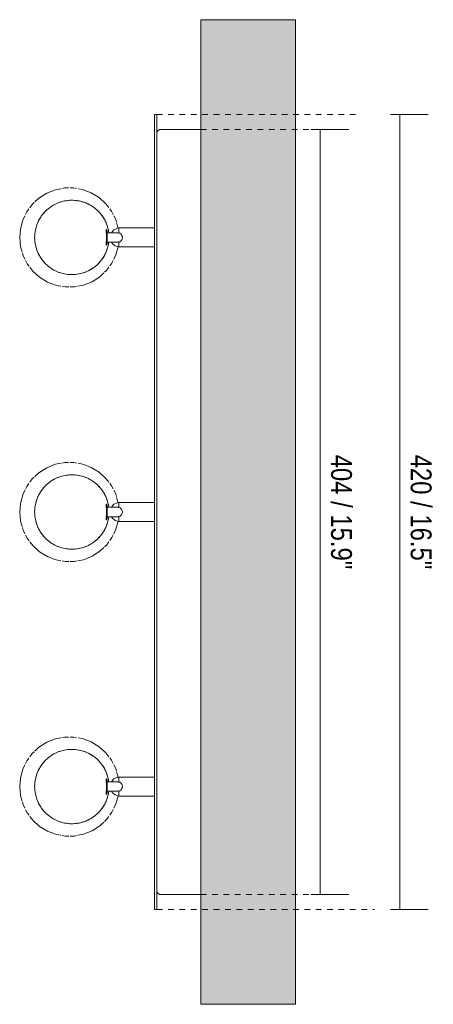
# Model space of a CAD drawing. Header units: millimetres. Extents: x -6836 to -4305, y -1213 to 6836.
# Tile 4 of 4: x -6165 to -5947, y 6316 to 6836. Entities that reach past the tile are written whole.
import ezdxf

# ---------------------------------------------------------------- set-up
doc = ezdxf.new("R2010")
doc.units = ezdxf.units.MM
doc.linetypes.add('Dash', pattern=[6, 3, -3])
doc.layers.add('A-ANNO-DIMS', color=7, linetype='Dash', lineweight=9, true_color=0xd2d2d2)
for name, color, linetype, lineweight in [('A-ANNO-DIMS-5', 7, 'Continuous', 9), ('A-WALL', 7, 'Continuous', 9), ('E-LITE-EQPM', 7, 'Continuous', 20)]:
    doc.layers.add(name, color=color, linetype=linetype, lineweight=lineweight)
doc.styles.add('Arial Narrow', font='ARIALN.TTF', dxfattribs={"height": 11})
doc.dimstyles.new('FARO_-_2_2mm_Arial_Narrow_mm_Inch_Right', dxfattribs={"dimscale": 304.8, "dimtxt": 11.257741, "dimasz": 0, "dimexe": 0.049213, "dimexo": 0.0625, "dimgap": 0.008202, "dimtad": 1, "dimdec": 0, "dimzin": 0, "dimdsep": 46, "dimtxsty": 'Arial Narrow', "dimblk1": 'NONE', "dimblk2": 'NONE', "dimsah": 1, "dimcen": 0.09, "dimadec": 0, "dimazin": 0, "dimtfac": 1, "dimtdec": 4, "dimtix": 1, "dimtmove": 0, "dimatfit": 3, "dimfxl": 0.016404, "dimfxlon": 1, "dimtvp": 1, "dimtolj": 1, "dimtzin": 0, "dimarcsym": 2})

# ---------------------------------------------------------------- blocks, each defined once
blk = doc.blocks.new('29043 - 29043 LAO LED Black wall lamp 3L-583270-Planta_PDF')
at = {"layer": 'E-LITE-EQPM'}
for p, q in [((-3292.16, 6786.5), (-3293.36, 6786.5)), ((-3293.36, 6783.5), (-3293.36, 6786.5)), ((-3292.16, 6783.5), (-3292.16, 6786.5)), ((-3293.36, 6369.5), (-3293.36, 6783.5)), ((-3292.16, 6369.5), (-3292.16, 6783.5)), ((-3290.15, 6778.5), (-3268.96, 6778.5)), ((-3312.6, 6726.47), (-3313.39, 6729.21)), ((-3318.36, 6724), (-3318.84, 6724)), ((-3315.86, 6724), (-3318.36, 6724)), ((-3318.36, 6721.5), (-3318.36, 6724)), ((-3293.36, 6726.5), (-3312.3, 6726.5)), ((-3312.3, 6726.5), (-3312.3, 6723.93)), ((-3318.84, 6719), (-3318.36, 6719)), ((-3318.36, 6719), (-3318.36, 6721.5)), ((-3318.36, 6719), (-3315.86, 6719)), ((-3312.3, 6719.06), (-3312.3, 6716.5)), ((-3312.3, 6716.5), (-3293.36, 6716.5)), ((-3312.59, 6581.42), (-3313.39, 6584.21)), ((-3318.36, 6579), (-3318.84, 6579)), ((-3315.86, 6579), (-3318.36, 6579)), ((-3318.36, 6576.5), (-3318.36, 6579)), ((-3293.36, 6581.5), (-3312.3, 6581.5)), ((-3312.3, 6581.5), (-3312.3, 6578.93)), ((-3318.84, 6574), (-3318.36, 6574)), ((-3318.36, 6574), (-3318.36, 6576.5)), ((-3318.36, 6574), (-3315.86, 6574)), ((-3312.3, 6574.06), (-3312.3, 6571.5)), ((-3312.3, 6571.5), (-3293.36, 6571.5)), ((-3312.59, 6436.42), (-3313.39, 6439.21)), ((-3318.36, 6434), (-3318.84, 6434)), ((-3315.86, 6434), (-3318.36, 6434)), ((-3318.36, 6431.5), (-3318.36, 6434)), ((-3293.36, 6436.5), (-3312.3, 6436.5)), ((-3312.3, 6436.5), (-3312.3, 6433.93)), ((-3318.84, 6429), (-3318.36, 6429)), ((-3318.36, 6429), (-3318.36, 6431.5)), ((-3318.36, 6429), (-3315.86, 6429)), ((-3312.3, 6429.06), (-3312.3, 6426.5)), ((-3312.3, 6426.5), (-3293.36, 6426.5)), ((-3268.96, 6374.5), (-3290.15, 6374.5)), ((-3293.36, 6366.5), (-3293.36, 6369.5)), ((-3293.36, 6366.5), (-3292.16, 6366.5)), ((-3292.16, 6366.5), (-3292.16, 6369.5))]:
    blk.add_line(p, q, dxfattribs=at)
at = {"layer": 'E-LITE-EQPM', "flags": 128}
for points in [[(-3342.84, 6747.25), (-3345.78, 6746.67), (-3350.31, 6744.86), (-3354.42, 6742.26), (-3356.56, 6740.25)], [(-3338.82, 6747.63), (-3341.01, 6747.61), (-3342.32, 6747.35)], [(-3334.53, 6747.36), (-3336.14, 6747.65), (-3338, 6747.63)], [(-3330.25, 6746.37), (-3331.35, 6746.79), (-3333.8, 6747.23)], [(-3317.5, 6737.24), (-3319.03, 6739.25), (-3322.64, 6742.52), (-3326.8, 6745.06), (-3330.23, 6746.36)], [(-3356.96, 6739.88), (-3357.97, 6738.93), (-3359.24, 6737.21)], [(-3359.74, 6736.54), (-3360.86, 6735.01), (-3361.54, 6733.6)], [(-3315.24, 6733.69), (-3316.09, 6735.38), (-3317.05, 6736.65)], [(-3361.85, 6732.95), (-3362.97, 6730.62), (-3364.23, 6725.92), (-3364.61, 6721.5)], [(-3313.53, 6729.72), (-3313.9, 6731.02), (-3314.87, 6732.95)], [(-3316.15, 6724.01), (-3314.85, 6725.56), (-3313.01, 6726.4), (-3312.3, 6726.5)], [(-3312.86, 6724), (-3314.08, 6724), (-3315.09, 6724), (-3315.78, 6724)], [(-3364.61, 6721.5), (-3364.15, 6716.65), (-3363.33, 6713.77)], [(-3312.3, 6716.5), (-3314.25, 6717.05), (-3315.78, 6718.38), (-3316.15, 6718.99)], [(-3315.78, 6719), (-3315.09, 6719), (-3314.08, 6719), (-3312.86, 6719)], [(-3363.19, 6713.28), (-3362.81, 6711.97), (-3361.84, 6710.03)], [(-3314.87, 6710.04), (-3313.75, 6712.37), (-3312.62, 6716.58)], [(-3361.47, 6709.29), (-3360.63, 6707.62), (-3359.67, 6706.35)], [(-3316.99, 6706.44), (-3315.86, 6707.98), (-3315.18, 6709.39)], [(-3359.22, 6705.76), (-3357.69, 6703.74), (-3354.08, 6700.48), (-3349.92, 6697.93), (-3346.5, 6696.63)], [(-3319.8, 6703.07), (-3318.75, 6704.06), (-3317.49, 6705.76)], [(-3333.91, 6695.74), (-3330.94, 6696.32), (-3326.41, 6698.13), (-3322.3, 6700.73), (-3320.15, 6702.74)], [(-3346.49, 6696.63), (-3345.37, 6696.2), (-3342.93, 6695.77)], [(-3342.17, 6695.63), (-3340.58, 6695.34), (-3338.73, 6695.36)], [(-3337.92, 6695.37), (-3335.71, 6695.38), (-3334.39, 6695.64)], [(-3342.84, 6602.25), (-3345.78, 6601.67), (-3350.31, 6599.86), (-3354.42, 6597.26), (-3356.56, 6595.25)], [(-3338.82, 6602.63), (-3341.01, 6602.61), (-3342.32, 6602.35)], [(-3334.53, 6602.36), (-3336.14, 6602.65), (-3338, 6602.63)], [(-3330.25, 6601.37), (-3331.35, 6601.79), (-3333.8, 6602.23)], [(-3317.5, 6592.24), (-3319.03, 6594.25), (-3322.64, 6597.52), (-3326.8, 6600.06), (-3330.23, 6601.36)], [(-3356.96, 6594.88), (-3357.97, 6593.93), (-3359.24, 6592.21)], [(-3359.74, 6591.54), (-3360.86, 6590.01), (-3361.54, 6588.6)], [(-3315.24, 6588.69), (-3316.09, 6590.38), (-3317.05, 6591.65)], [(-3361.85, 6587.95), (-3362.97, 6585.62), (-3364.23, 6580.92), (-3364.61, 6576.5)], [(-3313.53, 6584.72), (-3313.9, 6586.02), (-3314.87, 6587.95)], [(-3316.15, 6579.01), (-3314.85, 6580.56), (-3313.01, 6581.4), (-3312.3, 6581.5)], [(-3312.86, 6579), (-3314.08, 6579), (-3315.09, 6579), (-3315.78, 6579)], [(-3364.61, 6576.5), (-3364.15, 6571.65), (-3363.33, 6568.77)], [(-3312.3, 6571.5), (-3314.25, 6572.05), (-3315.78, 6573.38), (-3316.15, 6573.99)], [(-3315.78, 6574), (-3315.09, 6574), (-3314.08, 6574), (-3312.86, 6574)], [(-3363.19, 6568.28), (-3362.81, 6566.97), (-3361.84, 6565.03)], [(-3314.87, 6565.04), (-3313.75, 6567.37), (-3312.62, 6571.58)], [(-3361.47, 6564.29), (-3360.63, 6562.62), (-3359.67, 6561.35)], [(-3316.99, 6561.44), (-3315.86, 6562.98), (-3315.18, 6564.4)], [(-3359.22, 6560.76), (-3357.69, 6558.74), (-3354.08, 6555.48), (-3349.92, 6552.93), (-3346.5, 6551.63)], [(-3333.91, 6550.74), (-3330.94, 6551.32), (-3326.41, 6553.13), (-3322.3, 6555.73), (-3320.15, 6557.74)], [(-3319.8, 6558.07), (-3318.75, 6559.06), (-3317.49, 6560.76)], [(-3346.49, 6551.63), (-3345.37, 6551.2), (-3342.93, 6550.77)], [(-3342.17, 6550.63), (-3340.58, 6550.34), (-3338.73, 6550.36)], [(-3337.92, 6550.37), (-3335.71, 6550.38), (-3334.39, 6550.64)], [(-3342.84, 6457.25), (-3345.78, 6456.67), (-3350.31, 6454.86), (-3354.42, 6452.26), (-3356.56, 6450.25)], [(-3338.82, 6457.63), (-3341.01, 6457.61), (-3342.32, 6457.35)], [(-3334.53, 6457.36), (-3336.14, 6457.65), (-3338, 6457.63)], [(-3330.25, 6456.37), (-3331.35, 6456.79), (-3333.8, 6457.23)], [(-3317.5, 6447.24), (-3319.03, 6449.25), (-3322.64, 6452.52), (-3326.8, 6455.06), (-3330.23, 6456.36)], [(-3356.96, 6449.88), (-3357.97, 6448.93), (-3359.24, 6447.21)], [(-3361.85, 6442.95), (-3362.97, 6440.62), (-3364.23, 6435.92), (-3364.61, 6431.5)], [(-3359.74, 6446.54), (-3360.86, 6445.01), (-3361.54, 6443.6)], [(-3315.24, 6443.69), (-3316.09, 6445.38), (-3317.05, 6446.65)], [(-3313.53, 6439.72), (-3313.9, 6441.02), (-3314.87, 6442.95)], [(-3316.15, 6434.01), (-3314.85, 6435.56), (-3313.01, 6436.4), (-3312.3, 6436.5)], [(-3312.86, 6434), (-3314.08, 6434), (-3315.09, 6434), (-3315.78, 6434)], [(-3364.61, 6431.5), (-3364.15, 6426.65), (-3363.33, 6423.77)], [(-3312.3, 6426.5), (-3314.25, 6427.05), (-3315.78, 6428.38), (-3316.15, 6428.99)], [(-3315.78, 6429), (-3315.09, 6429), (-3314.08, 6429), (-3312.86, 6429)], [(-3363.19, 6423.28), (-3362.81, 6421.97), (-3361.84, 6420.03)], [(-3314.87, 6420.04), (-3313.75, 6422.37), (-3312.62, 6426.58)], [(-3361.47, 6419.29), (-3360.63, 6417.62), (-3359.67, 6416.35)], [(-3316.99, 6416.44), (-3315.86, 6417.98), (-3315.18, 6419.4)], [(-3359.22, 6415.76), (-3357.69, 6413.74), (-3354.08, 6410.48), (-3349.92, 6407.93), (-3346.5, 6406.63)], [(-3333.91, 6405.74), (-3330.94, 6406.32), (-3326.41, 6408.13), (-3322.3, 6410.73), (-3320.15, 6412.74)], [(-3319.8, 6413.07), (-3318.75, 6414.06), (-3317.49, 6415.76)], [(-3346.49, 6406.63), (-3345.37, 6406.2), (-3342.93, 6405.77)], [(-3342.17, 6405.63), (-3340.58, 6405.34), (-3338.73, 6405.36)], [(-3337.92, 6405.37), (-3335.71, 6405.38), (-3334.39, 6405.64)]]:
    blk.add_lwpolyline(points, dxfattribs=at)
at = {"layer": 'E-LITE-EQPM'}
for points, knots in [([(-3292.16, 6776.49), (-3292.16, 6776.67), (-3292.13, 6776.93), (-3292.01, 6777.26), (-3291.92, 6777.46), (-3291.82, 6777.61), (-3291.72, 6777.75), (-3291.58, 6777.91), (-3291.38, 6778.09), (-3291.16, 6778.23), (-3290.92, 6778.35), (-3290.59, 6778.46), (-3290.33, 6778.5), (-3290.15, 6778.5)], [0, 0, 0, 0, 0.166667, 0.25, 0.333333, 0.375, 0.416667, 0.5, 0.583333, 0.666667, 0.75, 0.833333, 1, 1, 1, 1]), ([(-3356.73, 6721.5), (-3356.69, 6722.54), (-3356.49, 6724.56), (-3355.97, 6726.89), (-3355.46, 6728.42), (-3355.13, 6729.27), (-3354.57, 6730.53), (-3353.53, 6732.32), (-3352.29, 6733.93), (-3351.43, 6734.89), (-3350.86, 6735.51), (-3349.78, 6736.52), (-3348.11, 6737.79), (-3346.25, 6738.89), (-3344.59, 6739.66), (-3342.62, 6740.38), (-3339.11, 6741.21), (-3335, 6741.21), (-3331.49, 6740.38), (-3329.51, 6739.67), (-3328.08, 6739), (-3326.69, 6738.21), (-3325.31, 6737.29), (-3324, 6736.25), (-3322.99, 6735.27), (-3322.23, 6734.42), (-3321.48, 6733.52), (-3320.59, 6732.31), (-3319.64, 6730.74), (-3318.85, 6729.08), (-3318.26, 6727.34), (-3317.84, 6725.66), (-3317.65, 6724.55), (-3317.59, 6724.07)], [-1, -1, -1, -1, -0.9583333, -0.9166667, -0.8958333, -0.8854167, -0.875, -0.8333333, -0.7916667, -0.78125, -0.7708333, -0.75, -0.7083333, -0.6666667, -0.6388889, -0.6111111, -0.5555556, -0.4444444, -0.3888889, -0.3611111, -0.3333333, -0.3055556, -0.2777778, -0.25, -0.2222222, -0.2083333, -0.1944444, -0.1666667, -0.1388889, -0.1111111, -0.0833333, -0.0555556, -0.0352824, -0.0352824, -0.0352824, -0.0352824]), ([(-3317.59, 6724.07), (-3317.7, 6724.88), (-3318, 6726.45), (-3318.57, 6728.29), (-3319.14, 6729.7), (-3319.83, 6731.07), (-3320.84, 6732.69), (-3322, 6734.16), (-3322.95, 6735.22), (-3323.95, 6736.2), (-3325.31, 6737.31), (-3327.04, 6738.43), (-3329.36, 6739.68), (-3332.49, 6740.72), (-3336.28, 6741.25), (-3339.86, 6741.03), (-3342.62, 6740.38), (-3344.59, 6739.66), (-3346.02, 6739), (-3347.41, 6738.2), (-3348.79, 6737.29), (-3350.1, 6736.24), (-3351.11, 6735.26), (-3351.86, 6734.41), (-3352.61, 6733.51), (-3353.5, 6732.3), (-3354.46, 6730.73), (-3355.24, 6729.08), (-3355.84, 6727.34), (-3356.44, 6724.88), (-3356.67, 6722.89), (-3356.73, 6721.5)], [-0.9647176, -0.9647176, -0.9647176, -0.9647176, -0.9305556, -0.8958333, -0.8784722, -0.8611111, -0.8263889, -0.7916667, -0.7743056, -0.7569444, -0.7222222, -0.6875, -0.6527778, -0.5833333, -0.5138889, -0.4444444, -0.3888889, -0.3611111, -0.3333333, -0.3055556, -0.2777778, -0.25, -0.2222222, -0.2083333, -0.1944444, -0.1666667, -0.1388889, -0.1111111, -0.0833333, -0.0555556, 0, 0, 0, 0]), ([(-3318.77, 6721.5), (-3318.77, 6721.98), (-3318.79, 6722.7), (-3318.83, 6723.47), (-3318.85, 6723.87), (-3318.87, 6724.16), (-3318.89, 6724.42), (-3318.91, 6724.67), (-3318.92, 6724.89), (-3318.93, 6725.14), (-3318.93, 6725.4), (-3318.91, 6725.58), (-3318.86, 6725.64), (-3318.8, 6725.59), (-3318.74, 6725.48), (-3318.69, 6725.37), (-3318.64, 6725.23), (-3318.58, 6725.07), (-3318.52, 6724.87), (-3318.46, 6724.65), (-3318.4, 6724.41), (-3318.36, 6724.19), (-3318.33, 6724.06), (-3318.32, 6724.01)], [-1, -1, -1, -1, -0.8888889, -0.8333333, -0.8055556, -0.7777778, -0.75, -0.7222222, -0.6944444, -0.6666667, -0.6111111, -0.5555556, -0.5, -0.4444444, -0.4166667, -0.3888889, -0.3611111, -0.3333333, -0.3055556, -0.2777778, -0.25, -0.2222222, -0.208763, -0.208763, -0.208763, -0.208763]), ([(-3312.3, 6723.93), (-3312.12, 6723.89), (-3311.76, 6723.77), (-3311.13, 6723.37), (-3310.66, 6722.78), (-3310.4, 6722.07), (-3310.36, 6721.69), (-3310.36, 6721.5)], [0, 0, 0, 0, 0.166667, 0.333333, 0.666667, 0.833333, 1, 1, 1, 1]), ([(-3356.73, 6721.5), (-3356.69, 6720.45), (-3356.49, 6718.44), (-3355.97, 6716.1), (-3355.46, 6714.57), (-3355.13, 6713.72), (-3354.57, 6712.46), (-3353.53, 6710.67), (-3352.29, 6709.06), (-3351.43, 6708.1), (-3350.86, 6707.48), (-3349.78, 6706.47), (-3348.11, 6705.2), (-3346.25, 6704.11), (-3344.59, 6703.33), (-3342.62, 6702.61), (-3339.11, 6701.78), (-3335, 6701.78), (-3331.49, 6702.61), (-3329.51, 6703.32), (-3328.08, 6703.99), (-3326.69, 6704.78), (-3325.31, 6705.7), (-3324, 6706.74), (-3322.99, 6707.72), (-3322.23, 6708.57), (-3321.48, 6709.47), (-3320.59, 6710.68), (-3319.64, 6712.25), (-3318.85, 6713.91), (-3318.26, 6715.65), (-3317.84, 6717.33), (-3317.65, 6718.44), (-3317.59, 6718.92)], [-1, -1, -1, -1, -0.9583333, -0.9166667, -0.8958333, -0.8854167, -0.875, -0.8333333, -0.7916667, -0.78125, -0.7708333, -0.75, -0.7083333, -0.6666667, -0.6388889, -0.6111111, -0.5555556, -0.4444444, -0.3888889, -0.3611111, -0.3333333, -0.3055556, -0.2777778, -0.25, -0.2222222, -0.2083333, -0.1944444, -0.1666667, -0.1388889, -0.1111111, -0.0833333, -0.0555556, -0.0352824, -0.0352824, -0.0352824, -0.0352824]), ([(-3317.59, 6718.92), (-3317.7, 6718.11), (-3318, 6716.54), (-3318.57, 6714.7), (-3319.14, 6713.29), (-3319.83, 6711.92), (-3320.84, 6710.3), (-3322, 6708.83), (-3322.95, 6707.78), (-3323.95, 6706.79), (-3325.31, 6705.69), (-3327.04, 6704.56), (-3329.36, 6703.32), (-3332.49, 6702.27), (-3336.28, 6701.74), (-3339.86, 6701.96), (-3342.62, 6702.61), (-3344.59, 6703.33), (-3346.02, 6703.99), (-3347.41, 6704.79), (-3348.79, 6705.71), (-3350.1, 6706.75), (-3351.11, 6707.73), (-3351.86, 6708.58), (-3352.61, 6709.48), (-3353.5, 6710.69), (-3354.46, 6712.26), (-3355.24, 6713.92), (-3355.84, 6715.66), (-3356.44, 6718.11), (-3356.67, 6720.1), (-3356.73, 6721.5)], [-0.9647176, -0.9647176, -0.9647176, -0.9647176, -0.9305556, -0.8958333, -0.8784722, -0.8611111, -0.8263889, -0.7916667, -0.7743056, -0.7569444, -0.7222222, -0.6875, -0.6527778, -0.5833333, -0.5138889, -0.4444444, -0.3888889, -0.3611111, -0.3333333, -0.3055556, -0.2777778, -0.25, -0.2222222, -0.2083333, -0.1944444, -0.1666667, -0.1388889, -0.1111111, -0.0833333, -0.0555556, 0, 0, 0, 0]), ([(-3318.32, 6718.98), (-3318.33, 6718.94), (-3318.36, 6718.8), (-3318.4, 6718.58), (-3318.46, 6718.34), (-3318.52, 6718.12), (-3318.58, 6717.93), (-3318.64, 6717.76), (-3318.69, 6717.62), (-3318.74, 6717.51), (-3318.8, 6717.41), (-3318.86, 6717.35), (-3318.91, 6717.41), (-3318.93, 6717.59), (-3318.93, 6717.9), (-3318.91, 6718.24), (-3318.89, 6718.57), (-3318.87, 6718.83), (-3318.85, 6719.12), (-3318.83, 6719.52), (-3318.79, 6720.29), (-3318.77, 6721.01), (-3318.77, 6721.5)], [-0.791237, -0.791237, -0.791237, -0.791237, -0.7777778, -0.75, -0.7222222, -0.6944444, -0.6666667, -0.6388889, -0.6111111, -0.5833333, -0.5555556, -0.5, -0.4444444, -0.3888889, -0.3333333, -0.2777778, -0.25, -0.2222222, -0.1944444, -0.1666667, -0.1111111, 0, 0, 0, 0]), ([(-3310.36, 6721.5), (-3310.36, 6721.3), (-3310.4, 6720.92), (-3310.66, 6720.21), (-3311.13, 6719.62), (-3311.76, 6719.23), (-3312.12, 6719.1), (-3312.3, 6719.06)], [0, 0, 0, 0, 0.166667, 0.333333, 0.666667, 0.833333, 1, 1, 1, 1]), ([(-3356.73, 6576.5), (-3356.69, 6577.54), (-3356.49, 6579.56), (-3355.97, 6581.89), (-3355.46, 6583.42), (-3355.13, 6584.27), (-3354.57, 6585.53), (-3353.53, 6587.32), (-3352.29, 6588.93), (-3351.43, 6589.89), (-3350.86, 6590.51), (-3349.78, 6591.52), (-3348.11, 6592.79), (-3346.25, 6593.89), (-3344.59, 6594.66), (-3342.62, 6595.38), (-3339.11, 6596.21), (-3335, 6596.21), (-3331.49, 6595.38), (-3329.51, 6594.67), (-3328.08, 6594), (-3326.69, 6593.21), (-3325.31, 6592.29), (-3324, 6591.25), (-3322.99, 6590.27), (-3322.23, 6589.42), (-3321.48, 6588.52), (-3320.59, 6587.31), (-3319.64, 6585.74), (-3318.85, 6584.08), (-3318.26, 6582.34), (-3317.84, 6580.66), (-3317.65, 6579.55), (-3317.59, 6579.07)], [-1, -1, -1, -1, -0.9583333, -0.9166667, -0.8958333, -0.8854167, -0.875, -0.8333333, -0.7916667, -0.78125, -0.7708333, -0.75, -0.7083333, -0.6666667, -0.6388889, -0.6111111, -0.5555556, -0.4444444, -0.3888889, -0.3611111, -0.3333333, -0.3055556, -0.2777778, -0.25, -0.2222222, -0.2083333, -0.1944444, -0.1666667, -0.1388889, -0.1111111, -0.0833333, -0.0555556, -0.0352824, -0.0352824, -0.0352824, -0.0352824]), ([(-3317.59, 6579.07), (-3317.7, 6579.88), (-3318, 6581.45), (-3318.57, 6583.29), (-3319.14, 6584.7), (-3319.83, 6586.07), (-3320.84, 6587.69), (-3322, 6589.16), (-3322.95, 6590.22), (-3323.95, 6591.2), (-3325.31, 6592.31), (-3327.04, 6593.43), (-3329.36, 6594.68), (-3332.49, 6595.72), (-3336.28, 6596.25), (-3339.86, 6596.03), (-3342.62, 6595.38), (-3344.59, 6594.66), (-3346.02, 6594), (-3347.41, 6593.2), (-3348.79, 6592.29), (-3350.1, 6591.24), (-3351.11, 6590.26), (-3351.86, 6589.41), (-3352.61, 6588.51), (-3353.5, 6587.3), (-3354.46, 6585.73), (-3355.24, 6584.08), (-3355.84, 6582.34), (-3356.44, 6579.88), (-3356.67, 6577.89), (-3356.73, 6576.5)], [-0.9647176, -0.9647176, -0.9647176, -0.9647176, -0.9305556, -0.8958333, -0.8784722, -0.8611111, -0.8263889, -0.7916667, -0.7743056, -0.7569444, -0.7222222, -0.6875, -0.6527778, -0.5833333, -0.5138889, -0.4444444, -0.3888889, -0.3611111, -0.3333333, -0.3055556, -0.2777778, -0.25, -0.2222222, -0.2083333, -0.1944444, -0.1666667, -0.1388889, -0.1111111, -0.0833333, -0.0555556, 0, 0, 0, 0]), ([(-3318.77, 6576.5), (-3318.77, 6576.98), (-3318.79, 6577.7), (-3318.83, 6578.47), (-3318.85, 6578.87), (-3318.87, 6579.16), (-3318.89, 6579.42), (-3318.91, 6579.67), (-3318.92, 6579.89), (-3318.93, 6580.14), (-3318.93, 6580.4), (-3318.91, 6580.58), (-3318.86, 6580.64), (-3318.8, 6580.59), (-3318.74, 6580.48), (-3318.69, 6580.37), (-3318.64, 6580.23), (-3318.58, 6580.07), (-3318.52, 6579.87), (-3318.46, 6579.65), (-3318.4, 6579.41), (-3318.36, 6579.19), (-3318.33, 6579.06), (-3318.32, 6579.01)], [-1, -1, -1, -1, -0.8888889, -0.8333333, -0.8055556, -0.7777778, -0.75, -0.7222222, -0.6944444, -0.6666667, -0.6111111, -0.5555556, -0.5, -0.4444444, -0.4166667, -0.3888889, -0.3611111, -0.3333333, -0.3055556, -0.2777778, -0.25, -0.2222222, -0.208763, -0.208763, -0.208763, -0.208763]), ([(-3312.3, 6578.93), (-3312.12, 6578.89), (-3311.76, 6578.77), (-3311.13, 6578.37), (-3310.66, 6577.78), (-3310.4, 6577.07), (-3310.36, 6576.69), (-3310.36, 6576.5)], [0, 0, 0, 0, 0.166667, 0.333333, 0.666667, 0.833333, 1, 1, 1, 1]), ([(-3356.73, 6576.5), (-3356.69, 6575.45), (-3356.49, 6573.44), (-3355.97, 6571.1), (-3355.46, 6569.57), (-3355.13, 6568.72), (-3354.57, 6567.46), (-3353.53, 6565.67), (-3352.29, 6564.06), (-3351.43, 6563.1), (-3350.86, 6562.48), (-3349.78, 6561.47), (-3348.11, 6560.2), (-3346.25, 6559.11), (-3344.59, 6558.33), (-3342.62, 6557.61), (-3339.11, 6556.78), (-3335, 6556.78), (-3331.49, 6557.61), (-3329.51, 6558.32), (-3328.08, 6558.99), (-3326.69, 6559.78), (-3325.31, 6560.7), (-3324, 6561.74), (-3322.99, 6562.72), (-3322.23, 6563.57), (-3321.48, 6564.47), (-3320.59, 6565.68), (-3319.64, 6567.25), (-3318.85, 6568.91), (-3318.26, 6570.65), (-3317.84, 6572.33), (-3317.65, 6573.44), (-3317.59, 6573.92)], [-1, -1, -1, -1, -0.9583333, -0.9166667, -0.8958333, -0.8854167, -0.875, -0.8333333, -0.7916667, -0.78125, -0.7708333, -0.75, -0.7083333, -0.6666667, -0.6388889, -0.6111111, -0.5555556, -0.4444444, -0.3888889, -0.3611111, -0.3333333, -0.3055556, -0.2777778, -0.25, -0.2222222, -0.2083333, -0.1944444, -0.1666667, -0.1388889, -0.1111111, -0.0833333, -0.0555556, -0.0352824, -0.0352824, -0.0352824, -0.0352824]), ([(-3317.59, 6573.92), (-3317.7, 6573.11), (-3318, 6571.54), (-3318.57, 6569.7), (-3319.14, 6568.29), (-3319.83, 6566.92), (-3320.84, 6565.3), (-3322, 6563.83), (-3322.95, 6562.78), (-3323.95, 6561.79), (-3325.31, 6560.69), (-3327.04, 6559.56), (-3329.36, 6558.32), (-3332.49, 6557.27), (-3336.28, 6556.74), (-3339.86, 6556.96), (-3342.62, 6557.61), (-3344.59, 6558.33), (-3346.02, 6558.99), (-3347.41, 6559.79), (-3348.79, 6560.71), (-3350.1, 6561.75), (-3351.11, 6562.73), (-3351.86, 6563.58), (-3352.61, 6564.48), (-3353.5, 6565.69), (-3354.46, 6567.26), (-3355.24, 6568.92), (-3355.84, 6570.66), (-3356.44, 6573.11), (-3356.67, 6575.1), (-3356.73, 6576.5)], [-0.9647176, -0.9647176, -0.9647176, -0.9647176, -0.9305556, -0.8958333, -0.8784722, -0.8611111, -0.8263889, -0.7916667, -0.7743056, -0.7569444, -0.7222222, -0.6875, -0.6527778, -0.5833333, -0.5138889, -0.4444444, -0.3888889, -0.3611111, -0.3333333, -0.3055556, -0.2777778, -0.25, -0.2222222, -0.2083333, -0.1944444, -0.1666667, -0.1388889, -0.1111111, -0.0833333, -0.0555556, 0, 0, 0, 0]), ([(-3318.32, 6573.98), (-3318.33, 6573.94), (-3318.36, 6573.8), (-3318.4, 6573.58), (-3318.46, 6573.34), (-3318.52, 6573.12), (-3318.58, 6572.93), (-3318.64, 6572.76), (-3318.69, 6572.62), (-3318.74, 6572.51), (-3318.8, 6572.41), (-3318.86, 6572.35), (-3318.91, 6572.41), (-3318.93, 6572.59), (-3318.93, 6572.9), (-3318.91, 6573.24), (-3318.89, 6573.57), (-3318.87, 6573.83), (-3318.85, 6574.12), (-3318.83, 6574.52), (-3318.79, 6575.29), (-3318.77, 6576.01), (-3318.77, 6576.5)], [-0.791237, -0.791237, -0.791237, -0.791237, -0.7777778, -0.75, -0.7222222, -0.6944444, -0.6666667, -0.6388889, -0.6111111, -0.5833333, -0.5555556, -0.5, -0.4444444, -0.3888889, -0.3333333, -0.2777778, -0.25, -0.2222222, -0.1944444, -0.1666667, -0.1111111, 0, 0, 0, 0]), ([(-3310.36, 6576.5), (-3310.36, 6576.3), (-3310.4, 6575.92), (-3310.66, 6575.21), (-3311.13, 6574.62), (-3311.76, 6574.23), (-3312.12, 6574.1), (-3312.3, 6574.06)], [0, 0, 0, 0, 0.166667, 0.333333, 0.666667, 0.833333, 1, 1, 1, 1]), ([(-3356.73, 6431.5), (-3356.69, 6432.54), (-3356.49, 6434.56), (-3355.97, 6436.89), (-3355.46, 6438.42), (-3355.13, 6439.27), (-3354.57, 6440.53), (-3353.53, 6442.32), (-3352.29, 6443.93), (-3351.43, 6444.89), (-3350.86, 6445.51), (-3349.78, 6446.52), (-3348.11, 6447.79), (-3346.25, 6448.89), (-3344.59, 6449.66), (-3342.62, 6450.38), (-3339.11, 6451.21), (-3335, 6451.21), (-3331.49, 6450.38), (-3329.51, 6449.67), (-3328.08, 6449), (-3326.69, 6448.21), (-3325.31, 6447.29), (-3324, 6446.25), (-3322.99, 6445.27), (-3322.23, 6444.42), (-3321.48, 6443.52), (-3320.59, 6442.31), (-3319.64, 6440.74), (-3318.85, 6439.08), (-3318.26, 6437.34), (-3317.84, 6435.66), (-3317.65, 6434.55), (-3317.59, 6434.07)], [-1, -1, -1, -1, -0.9583333, -0.9166667, -0.8958333, -0.8854167, -0.875, -0.8333333, -0.7916667, -0.78125, -0.7708333, -0.75, -0.7083333, -0.6666667, -0.6388889, -0.6111111, -0.5555556, -0.4444444, -0.3888889, -0.3611111, -0.3333333, -0.3055556, -0.2777778, -0.25, -0.2222222, -0.2083333, -0.1944444, -0.1666667, -0.1388889, -0.1111111, -0.0833333, -0.0555556, -0.0352824, -0.0352824, -0.0352824, -0.0352824]), ([(-3317.59, 6434.07), (-3317.7, 6434.88), (-3318, 6436.45), (-3318.57, 6438.29), (-3319.14, 6439.7), (-3319.83, 6441.07), (-3320.84, 6442.69), (-3322, 6444.16), (-3322.95, 6445.22), (-3323.95, 6446.2), (-3325.31, 6447.31), (-3327.04, 6448.43), (-3329.36, 6449.68), (-3332.49, 6450.72), (-3336.28, 6451.25), (-3339.86, 6451.03), (-3342.62, 6450.38), (-3344.59, 6449.66), (-3346.02, 6449), (-3347.41, 6448.2), (-3348.79, 6447.29), (-3350.1, 6446.24), (-3351.11, 6445.26), (-3351.86, 6444.41), (-3352.61, 6443.51), (-3353.5, 6442.3), (-3354.46, 6440.73), (-3355.24, 6439.08), (-3355.84, 6437.34), (-3356.44, 6434.88), (-3356.67, 6432.89), (-3356.73, 6431.5)], [-0.9647176, -0.9647176, -0.9647176, -0.9647176, -0.9305556, -0.8958333, -0.8784722, -0.8611111, -0.8263889, -0.7916667, -0.7743056, -0.7569444, -0.7222222, -0.6875, -0.6527778, -0.5833333, -0.5138889, -0.4444444, -0.3888889, -0.3611111, -0.3333333, -0.3055556, -0.2777778, -0.25, -0.2222222, -0.2083333, -0.1944444, -0.1666667, -0.1388889, -0.1111111, -0.0833333, -0.0555556, 0, 0, 0, 0]), ([(-3318.77, 6431.5), (-3318.77, 6431.98), (-3318.79, 6432.7), (-3318.83, 6433.47), (-3318.85, 6433.87), (-3318.87, 6434.16), (-3318.89, 6434.42), (-3318.91, 6434.67), (-3318.92, 6434.89), (-3318.93, 6435.14), (-3318.93, 6435.4), (-3318.91, 6435.58), (-3318.86, 6435.64), (-3318.8, 6435.59), (-3318.74, 6435.48), (-3318.69, 6435.37), (-3318.64, 6435.23), (-3318.58, 6435.07), (-3318.52, 6434.87), (-3318.46, 6434.65), (-3318.4, 6434.41), (-3318.36, 6434.19), (-3318.33, 6434.06), (-3318.32, 6434.01)], [-1, -1, -1, -1, -0.8888889, -0.8333333, -0.8055556, -0.7777778, -0.75, -0.7222222, -0.6944444, -0.6666667, -0.6111111, -0.5555556, -0.5, -0.4444444, -0.4166667, -0.3888889, -0.3611111, -0.3333333, -0.3055556, -0.2777778, -0.25, -0.2222222, -0.208763, -0.208763, -0.208763, -0.208763]), ([(-3312.3, 6433.93), (-3312.12, 6433.89), (-3311.76, 6433.77), (-3311.13, 6433.37), (-3310.66, 6432.78), (-3310.4, 6432.07), (-3310.36, 6431.69), (-3310.36, 6431.5)], [0, 0, 0, 0, 0.166667, 0.333333, 0.666667, 0.833333, 1, 1, 1, 1]), ([(-3356.73, 6431.5), (-3356.69, 6430.45), (-3356.49, 6428.44), (-3355.97, 6426.1), (-3355.46, 6424.57), (-3355.13, 6423.72), (-3354.57, 6422.46), (-3353.53, 6420.67), (-3352.29, 6419.06), (-3351.43, 6418.1), (-3350.86, 6417.48), (-3349.78, 6416.47), (-3348.11, 6415.2), (-3346.25, 6414.11), (-3344.59, 6413.33), (-3342.62, 6412.61), (-3339.11, 6411.78), (-3335, 6411.78), (-3331.49, 6412.61), (-3329.51, 6413.32), (-3328.08, 6413.99), (-3326.69, 6414.78), (-3325.31, 6415.7), (-3324, 6416.74), (-3322.99, 6417.72), (-3322.23, 6418.57), (-3321.48, 6419.47), (-3320.59, 6420.68), (-3319.64, 6422.25), (-3318.85, 6423.91), (-3318.26, 6425.65), (-3317.84, 6427.33), (-3317.65, 6428.44), (-3317.59, 6428.92)], [-1, -1, -1, -1, -0.9583333, -0.9166667, -0.8958333, -0.8854167, -0.875, -0.8333333, -0.7916667, -0.78125, -0.7708333, -0.75, -0.7083333, -0.6666667, -0.6388889, -0.6111111, -0.5555556, -0.4444444, -0.3888889, -0.3611111, -0.3333333, -0.3055556, -0.2777778, -0.25, -0.2222222, -0.2083333, -0.1944444, -0.1666667, -0.1388889, -0.1111111, -0.0833333, -0.0555556, -0.0352824, -0.0352824, -0.0352824, -0.0352824]), ([(-3317.59, 6428.92), (-3317.7, 6428.11), (-3318, 6426.54), (-3318.57, 6424.7), (-3319.14, 6423.29), (-3319.83, 6421.92), (-3320.84, 6420.3), (-3322, 6418.83), (-3322.95, 6417.78), (-3323.95, 6416.79), (-3325.31, 6415.69), (-3327.04, 6414.56), (-3329.36, 6413.32), (-3332.49, 6412.27), (-3336.28, 6411.74), (-3339.86, 6411.96), (-3342.62, 6412.61), (-3344.59, 6413.33), (-3346.02, 6413.99), (-3347.41, 6414.79), (-3348.79, 6415.71), (-3350.1, 6416.75), (-3351.11, 6417.73), (-3351.86, 6418.58), (-3352.61, 6419.48), (-3353.5, 6420.69), (-3354.46, 6422.26), (-3355.24, 6423.92), (-3355.84, 6425.66), (-3356.44, 6428.11), (-3356.67, 6430.1), (-3356.73, 6431.5)], [-0.9647176, -0.9647176, -0.9647176, -0.9647176, -0.9305556, -0.8958333, -0.8784722, -0.8611111, -0.8263889, -0.7916667, -0.7743056, -0.7569444, -0.7222222, -0.6875, -0.6527778, -0.5833333, -0.5138889, -0.4444444, -0.3888889, -0.3611111, -0.3333333, -0.3055556, -0.2777778, -0.25, -0.2222222, -0.2083333, -0.1944444, -0.1666667, -0.1388889, -0.1111111, -0.0833333, -0.0555556, 0, 0, 0, 0]), ([(-3318.32, 6428.98), (-3318.33, 6428.94), (-3318.36, 6428.8), (-3318.4, 6428.58), (-3318.46, 6428.34), (-3318.52, 6428.12), (-3318.58, 6427.93), (-3318.64, 6427.76), (-3318.69, 6427.62), (-3318.74, 6427.51), (-3318.8, 6427.41), (-3318.86, 6427.35), (-3318.91, 6427.41), (-3318.93, 6427.59), (-3318.93, 6427.9), (-3318.91, 6428.24), (-3318.89, 6428.57), (-3318.87, 6428.83), (-3318.85, 6429.12), (-3318.83, 6429.52), (-3318.79, 6430.29), (-3318.77, 6431.01), (-3318.77, 6431.5)], [-0.791237, -0.791237, -0.791237, -0.791237, -0.7777778, -0.75, -0.7222222, -0.6944444, -0.6666667, -0.6388889, -0.6111111, -0.5833333, -0.5555556, -0.5, -0.4444444, -0.3888889, -0.3333333, -0.2777778, -0.25, -0.2222222, -0.1944444, -0.1666667, -0.1111111, 0, 0, 0, 0]), ([(-3310.36, 6431.5), (-3310.36, 6431.3), (-3310.4, 6430.92), (-3310.66, 6430.21), (-3311.13, 6429.62), (-3311.76, 6429.23), (-3312.12, 6429.1), (-3312.3, 6429.06)], [0, 0, 0, 0, 0.166667, 0.333333, 0.666667, 0.833333, 1, 1, 1, 1]), ([(-3290.15, 6374.5), (-3290.33, 6374.5), (-3290.59, 6374.53), (-3290.92, 6374.64), (-3291.16, 6374.76), (-3291.38, 6374.91), (-3291.58, 6375.08), (-3291.72, 6375.24), (-3291.82, 6375.39), (-3291.92, 6375.53), (-3292.01, 6375.73), (-3292.13, 6376.06), (-3292.16, 6376.32), (-3292.16, 6376.5)], [-1, -1, -1, -1, -0.833333, -0.75, -0.666667, -0.583333, -0.5, -0.416667, -0.375, -0.333333, -0.25, -0.166667, 0, 0, 0, 0])]:
    blk.add_open_spline(points, degree=3, knots=knots, dxfattribs=at)
for points in [[(-3312.3, 6723.93), (-3312.39, 6723.95), (-3312.58, 6723.99), (-3312.77, 6724), (-3312.86, 6724)], [(-3312.86, 6719), (-3312.77, 6719), (-3312.58, 6719.01), (-3312.39, 6719.04), (-3312.3, 6719.06)], [(-3312.3, 6578.93), (-3312.39, 6578.95), (-3312.58, 6578.99), (-3312.77, 6579), (-3312.86, 6579)], [(-3312.86, 6574), (-3312.77, 6574), (-3312.58, 6574.01), (-3312.39, 6574.04), (-3312.3, 6574.06)], [(-3312.3, 6433.93), (-3312.39, 6433.95), (-3312.58, 6433.99), (-3312.77, 6434), (-3312.86, 6434)], [(-3312.86, 6429), (-3312.77, 6429), (-3312.58, 6429.01), (-3312.39, 6429.04), (-3312.3, 6429.06)]]:
    blk.add_open_spline(points, degree=3, dxfattribs=at)
blk = doc.blocks.new('DIMBLOCK5-Planta_PDF')
at = {"layer": 'A-ANNO-DIMS-5', "color": 251, "true_color": 0x5b5b5b}
for p, q in [((-6011.64, 6778.5), (-5991.64, 6778.5)), ((-6006.64, 6778.5), (-6011.64, 6778.5)), ((-6006.64, 6374.5), (-6006.64, 6778.5)), ((-6011.64, 6374.5), (-5991.64, 6374.5)), ((-6006.64, 6374.5), (-6011.64, 6374.5))]:
    blk.add_line(p, q, dxfattribs=at)
at = {"layer": 'A-ANNO-DIMS-5', "color": 0, "insert": (-5989.93, 6606.78), "char_height": 11, "width": 72.6928, "attachment_point": 1, "rotation": 270, "line_spacing_factor": 0.974696, "style": 'Arial Narrow'}
blk.add_mtext('404 / 15.9"', dxfattribs=at)
blk = doc.blocks.new('_None')
blk = doc.blocks.new('DIMBLOCK6-Planta_PDF')
at = {"layer": 'A-ANNO-DIMS-5', "color": 251, "true_color": 0x5b5b5b}
for p, q in [((-5969.57, 6786.5), (-5949.57, 6786.5)), ((-5964.57, 6786.5), (-5969.57, 6786.5)), ((-5964.57, 6366.5), (-5964.57, 6786.5)), ((-5969.57, 6366.5), (-5949.57, 6366.5)), ((-5964.57, 6366.5), (-5969.57, 6366.5))]:
    blk.add_line(p, q, dxfattribs=at)
at = {"layer": 'A-ANNO-DIMS-5', "color": 0, "insert": (-5947.86, 6606.78), "char_height": 11, "width": 72.6928, "attachment_point": 1, "rotation": 270, "line_spacing_factor": 0.974696, "style": 'Arial Narrow'}
blk.add_mtext('420 / 16.5"', dxfattribs=at)

msp = doc.modelspace()

# ---------------------------------------------------------------- hatches: boundary and pattern name
at = {"layer": 'A-WALL', "true_color": 0xf7f7f7}
msp.add_hatch(color=7, dxfattribs=at).paths.add_polyline_path([(-6019.75, 6316.5), (-6019.75, 6836.5), (-6069.75, 6836.5), (-6069.75, 6316.5), (-6029.59, 6316.5)])

# ---------------------------------------------------------------- linework, layer by layer
at = {"layer": 'A-ANNO-DIMS'}
for p, q in [((-6092.95, 6786.5), (-5985.55, 6786.5)), ((-6069.75, 6778.5), (-6010.92, 6778.5)), ((-6069.75, 6374.5), (-6010.92, 6374.5)), ((-6092.95, 6366.5), (-5977.95, 6366.5))]:
    msp.add_line(p, q, dxfattribs=at)
at = {"layer": 'A-WALL', "color": 253, "true_color": 0xaaaaaa}
for p, q in [((-6069.75, 6316.5), (-6069.75, 6836.5)), ((-6019.75, 6836.5), (-6069.75, 6836.5)), ((-6019.75, 6836.5), (-6019.75, 6316.5)), ((-6019.75, 6316.5), (-6069.75, 6316.5))]:
    msp.add_line(p, q, dxfattribs=at)

# ---------------------------------------------------------------- block references
at = {"layer": 'E-LITE-EQPM'}
msp.add_blockref('29043 - 29043 LAO LED Black wall lamp 3L-583270-Planta_PDF', (-2800.79, 0), dxfattribs=at)

# ---------------------------------------------------------------- dimensions: what is measured, and where the dimension line sits
at = {"layer": 'A-ANNO-DIMS', "color": 251, "linetype": 'Continuous', "true_color": 0x5b5b5b}
for base, p1, p2, override, picture, middle in [((-5964.57, 6786.5), (-5969.57, 6366.5), (-5969.57, 6786.5), {"dimtad": 4, "dimpost": '<>', "dimfxl": 420}, 'DIMBLOCK6-Planta_PDF', (-5954.95, 6576.5)), ((-6006.64, 6778.5), (-6011.64, 6374.5), (-6011.64, 6778.5), {"dimtad": 4, "dimpost": '<>', "dimfxl": 404}, 'DIMBLOCK5-Planta_PDF', (-5997.02, 6576.5))]:
    dim = msp.add_linear_dim(base=base, p1=p1, p2=p2, angle=90, dimstyle='FARO_-_2_2mm_Arial_Narrow_mm_Inch_Right', override=override, dxfattribs=at)
    dim.commit()
    dim.dimension.update_dxf_attribs({"geometry": picture, "text_midpoint": middle})

doc.saveas('drawing.dxf')
